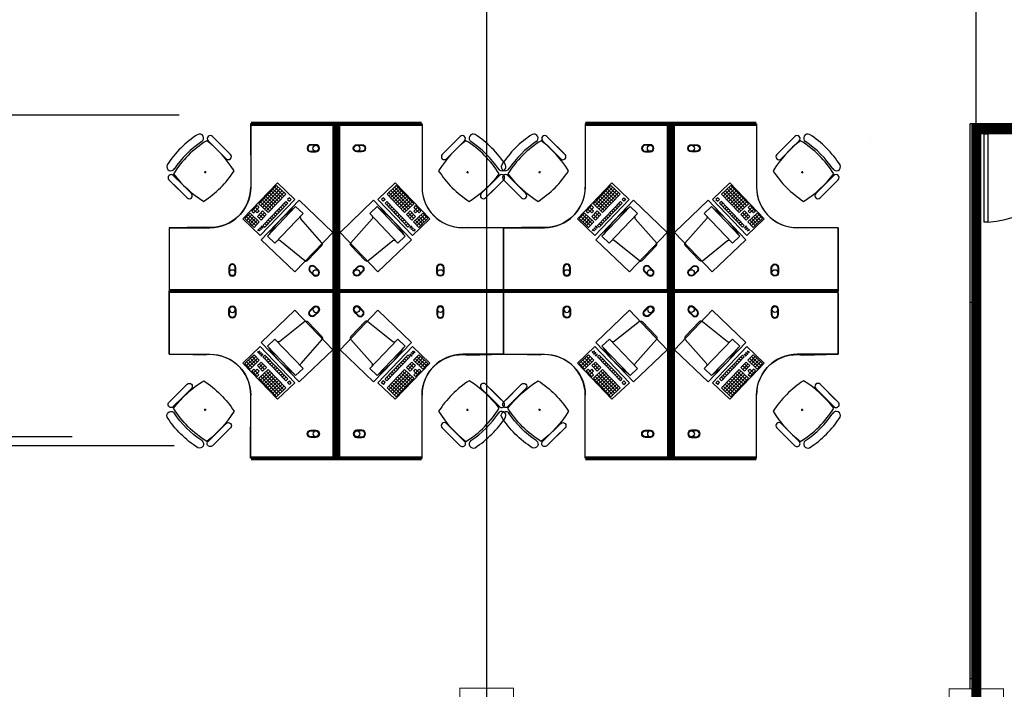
# Model space of a CAD drawing. Header units: millimetres. Extents: x -312551 to 250764, y -35891 to 59426.
# Tile 12 of 256: x -285004 to -275351, y 36433 to 42999. Entities that reach past the tile are written whole.
import ezdxf

# ---------------------------------------------------------------- set-up
doc = ezdxf.new("R2010")
doc.units = ezdxf.units.MM
doc.header["$LTSCALE"] = 2.5
for name, color, linetype in [('FO-00 - FURN$0$FURNITURE', 22, 'Continuous'), ('FO-00 - FURN$0$SP-01$0$FIT-OUT$0$FURNITURE', 22, 'Continuous'), ('NF-DIM', 4, 'Continuous')]:
    doc.layers.add(name, color=color, linetype=linetype)

# ---------------------------------------------------------------- blocks, each defined once
blk = doc.blocks.new('FO-00 - FURN$0$SP-01$0$FIT-OUT$0$PC')
at = {"layer": 'FO-00 - FURN$0$SP-01$0$FIT-OUT$0$FURNITURE', "linetype": 'Continuous'}
for p, q in [((241.8, -93.1), (98, -236.8)), ((268.8, -92), (509.4, -294.6)), ((96.9, -263.9), (299.5, -504.5))]:
    blk.add_line(p, q, dxfattribs=at)
blk.add_lwpolyline([(276, -553.9), (346.7, -624.6), (629.5, -341.8), (558.8, -271)], close=True, dxfattribs=at)
for centre, radius, start, end in [((255.9, -107.2), 20, 49.89909, 135), ((112.2, -251), 20, 135, 220.10091), ((-109.9, 114.8), 864, 303.17791, 326.82209), ((522.3, -279.3), 20, 229.89909, 315), ((284.2, -517.4), 20, 315, 40.10091)]:
    blk.add_arc(centre, radius, start, end, dxfattribs=at)
blk = doc.blocks.new('desk')
at = {"layer": 'FO-00 - FURN$0$FURNITURE', "extrusion": (6.58823e-06, 1.6454e-07, 1)}
blk.add_line((184739.1, 75571.8, 0), (184169.1, 75571.7, 0), dxfattribs=at)
at = {"layer": 'FO-00 - FURN$0$FURNITURE'}
for p, q in [((184170.2, 75552.8), (184170.2, 74952.8)), ((183690.8, 75399.2), (183690.9, 75399.1)), ((183752.3, 75407.1), (183840.9, 75318.5)), ((183794.8, 75449.6), (183883.4, 75361)), ((183962.2, 75282.1), (183820.8, 75423.5)), ((183919.8, 75239.7), (183778.4, 75381.1)), ((183929.5, 75229.9), (183840.9, 75318.5)), ((183972, 75272.4), (183883.4, 75361)), ((183733.3, 75097.7), (183713.3, 75096.7)), ((183723.8, 75107.2), (183722.8, 75087.2)), ((183369, 75023.8), (183457.6, 74935.2)), ((183411.4, 75066.2), (183500, 74977.6)), ((183536.4, 74856.3), (183395, 74997.7)), ((183546.2, 74846.6), (183457.6, 74935.2)), ((183588.6, 74889), (183500, 74977.6)), ((184094.3, 74639.5), (184432.6, 74994)), ((184422.6, 74969), (184250, 74788.2)), ((184440.7, 74951.8), (184268.1, 74770.9)), ((184458.7, 74934.5), (184286.2, 74753.7)), ((184476.8, 74917.3), (184304.2, 74736.4)), ((184370.8, 74914.8), (184461.2, 74828.5)), ((184388.1, 74932.9), (184478.5, 74846.6)), ((184405.3, 74951), (184495.7, 74864.7)), ((184422.6, 74969), (184513, 74882.8)), ((184422.6, 74969), (184513, 74882.8)), ((184422.6, 74969), (184513, 74882.8)), ((184432.6, 74994), (184602.6, 74831.8)), ((184432.6, 74994), (184602.6, 74831.8)), ((184432.6, 74994), (184602.6, 74831.8)), ((184602.6, 74831.8), (184264.3, 74477.3)), ((184267.2, 74806.3), (184357.7, 74720)), ((184284.5, 74824.4), (184374.9, 74738.1)), ((184514.7, 74812.1), (184290.3, 74576.9)), ((184301.8, 74842.4), (184392.2, 74756.1)), ((184319, 74860.5), (184409.5, 74774.2)), ((184494.9, 74900), (184322.3, 74719.1)), ((184336.3, 74878.6), (184426.7, 74792.3)), ((184513, 74882.8), (184340.4, 74701.9)), ((184353.5, 74896.7), (184444, 74810.4)), ((184514.7, 74812.1), (184532.7, 74794.8)), ((184549.2, 74848.2), (184531.9, 74830.1)), ((184531.9, 74830.1), (184550, 74812.9)), ((184549.2, 74848.2), (184567.3, 74831)), ((184549.2, 74848.2), (184567.3, 74831)), ((184549.2, 74848.2), (184567.3, 74831)), ((184567.3, 74831), (184550, 74812.9)), ((184232.7, 74770.1), (184180.9, 74715.8)), ((184180.9, 74715.8), (184199, 74698.6)), ((184198.2, 74733.9), (184234.4, 74699.4)), ((184250.8, 74752.8), (184199, 74698.6)), ((184215.5, 74752), (184251.6, 74717.5)), ((184232.7, 74770.1), (184250.8, 74752.8)), ((184251.6, 74717.5), (184234.4, 74699.4)), ((184287, 74718.3), (184235.2, 74664.1)), ((184250, 74788.2), (184340.4, 74701.9)), ((184287, 74718.3), (184323.2, 74683.8)), ((184532.7, 74794.8), (184308.4, 74559.7)), ((184428.4, 74721.6), (184446.5, 74704.4)), ((184445.6, 74739.7), (184463.7, 74722.5)), ((184462.9, 74757.8), (184481, 74740.5)), ((184480.1, 74775.9), (184498.2, 74758.6)), ((184497.4, 74794), (184515.5, 74776.7)), ((184264.3, 74477.3), (184094.3, 74639.5)), ((184163.7, 74697.8), (184111.9, 74643.5)), ((184111.9, 74643.5), (184184.3, 74574.5)), ((184129.2, 74661.6), (184201.5, 74592.5)), ((184181.8, 74680.5), (184130, 74626.2)), ((184146.4, 74679.7), (184218.8, 74610.6)), ((184199.9, 74663.2), (184148.1, 74609)), ((184163.7, 74697.8), (184254.1, 74611.5)), ((184217.9, 74646), (184166.2, 74591.7)), ((184217.9, 74646), (184166.2, 74591.7)), ((184236, 74628.7), (184184.3, 74574.5)), ((184236, 74628.7), (184184.3, 74574.5)), ((184200.7, 74627.9), (184236.9, 74593.4)), ((184235.2, 74664.1), (184271.4, 74629.5)), ((184252.5, 74682.1), (184288.6, 74647.6)), ((184305.1, 74701.1), (184253.3, 74646.8)), ((184269.7, 74700.2), (184305.9, 74665.7)), ((184323.2, 74683.8), (184271.4, 74629.5)), ((184324.8, 74613.1), (184342.9, 74595.9)), ((184342.1, 74631.2), (184360.2, 74613.9)), ((184359.3, 74649.3), (184377.4, 74632)), ((184376.6, 74667.4), (184394.7, 74650.1)), ((184393.8, 74685.5), (184411.9, 74668.2)), ((184411.1, 74703.5), (184429.2, 74686.3)), ((183370.2, 74552.8), (183770.2, 74552.8)), ((183370.2, 73952.8), (183370.2, 74552.8)), ((184166.2, 74591.7), (184202.3, 74557.2)), ((184183.4, 74609.8), (184219.6, 74575.3)), ((184254.1, 74611.5), (184202.3, 74557.2)), ((184248.1, 74538.9), (184237.6, 74527.9)), ((184249.5, 74537.5), (184239.1, 74526.5)), ((184251, 74536.1), (184240.5, 74525.1)), ((184252.4, 74534.7), (184241.9, 74523.8)), ((184262.7, 74554.2), (184253.1, 74544.1)), ((184264.1, 74552.8), (184254.5, 74542.7)), ((184265.6, 74551.4), (184256, 74541.3)), ((184267, 74550), (184257.4, 74540)), ((184278.6, 74571.2), (184267.6, 74559.7)), ((184280.1, 74569.9), (184269.1, 74558.3)), ((184281.5, 74568.5), (184270.5, 74557)), ((184283, 74567.1), (184272, 74555.6)), ((184290.3, 74576.9), (184308.4, 74559.7)), ((184307.5, 74595), (184325.6, 74577.8))]:
    blk.add_line(p, q, dxfattribs=at)
at = {"layer": 'FO-00 - FURN$0$FURNITURE', "const_width": 40}
blk.add_lwpolyline([(183370.2, 73932.8), (184990.2, 73932.8), (184990.2, 75572.7), (184172.4, 75572.7)], dxfattribs=at)
at = {"layer": 'FO-00 - FURN$0$FURNITURE', "elevation": 0}
blk.add_lwpolyline([(184169, 75571.8), (184170.2, 74952.8, -0.455459), (183720.2, 74559.7), (183370.2, 74552.8), (183370.2, 73932.8), (184990.2, 73932.8), (184990.2, 75572.7)], format="xyb", close=True, dxfattribs=at)
at = {"layer": 'FO-00 - FURN$0$FURNITURE'}
for points in [[(184758.5, 75367.8, 1), (184758.5, 75297.8), (184808.5, 75297.8, 1), (184808.5, 75367.8)], [(184758.5, 75361.8, 1), (184758.5, 75303.8), (184808.5, 75303.8, 1), (184808.5, 75361.8)], [(184025.2, 74163.3, 1), (183955.2, 74163.3), (183955.2, 74113.3, 1), (184025.2, 74113.3)], [(184019.2, 74163.3, 1), (183961.2, 74163.3), (183961.2, 74113.3, 1), (184019.2, 74113.3)], [(184798.7, 74173.6, 1), (184749.2, 74124.1), (184784.5, 74088.8, 1), (184834, 74138.2)], [(184794.4, 74169.4, 1), (184753.4, 74128.3), (184788.8, 74093, 1), (184829.8, 74134)]]:
    blk.add_lwpolyline(points, format="xyb", close=True, dxfattribs=at)
blk.add_lwpolyline([(184644.1, 74823.3), (184274.1, 74435.5), (184604, 74120.7), (184974, 74508.5)], close=True, dxfattribs=at)
for centre, radius in [((184808.5, 75332.8), 29), ((184257.9, 74524.9), 3), ((184271.7, 74539.4), 3), ((184285.5, 74553.8), 3), ((183990.2, 74113.3), 29), ((184809.3, 74113.5), 29)]:
    blk.add_circle(centre, radius, dxfattribs=at)
for centre, radius, start, end in [((184191.8, 74628.2), 1000, 122.78732, 147.21305), ((184263.2, 74555.3), 1000, 121.61039, 148.25865), ((184249.1, 74569.4), 1000, 123.93667, 146.14435), ((183667.5, 75432.3), 40.4, 305.20982, 115.06842), ((183051.9, 74513.2), 1127.4, 32.06044, 52.44572), ((183773.6, 75428.4), 30, 45.00019, 225.00019), ((183950.8, 75251.2), 30, 225.00019, 45.00019), ((183387.8, 75152.6), 40.4, 154.93196, 331.98006), ((183166.2, 75652.4), 1000, 302.8675, 327.2662), ((183390.2, 75045), 30, 45.00019, 225.00019), ((184306.9, 75768.2), 1127.4, 217.52757, 237.96558), ((183770.2, 74952.8), 400, 270.00019, 0.00019), ((183567.4, 74867.8), 30, 225.00019, 45.00019)]:
    blk.add_arc(centre, radius, start, end, dxfattribs=at)
at = {"layer": 'FO-00 - FURN$0$FURNITURE', "rotation": 181.3405219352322}
blk.add_blockref('FO-00 - FURN$0$SP-01$0$FIT-OUT$0$PC', (184971.6, 74145.1), dxfattribs=at)
blk = doc.blocks.new('1800door')
for p, q in [((-865, 0), (-865, 864.1)), ((-825, 864.1), (-865, 864.1)), ((-825, 0), (-825, 864.1)), ((825, 0), (825, 864.1)), ((825, 864.1), (865, 864.1)), ((865, 0), (865, 864.1)), ((-865, 0), (-900, 0)), ((-865, 0), (-865, -100)), ((-865, 0), (-825, 0)), ((865, 0), (825, 0)), ((865, 0), (865, -100)), ((865, 0), (900, 0)), ((900, 0), (900, -100)), ((-900, 0), (-900, -100)), ((-865, -100), (-900, -100)), ((865, -100), (900, -100))]:
    blk.add_line(p, q)
for centre, start, end in [((-865, 0), 0, 87.34954), ((865, 0), 92.65046, 180)]:
    blk.add_arc(centre, 865, start, end)

msp = doc.modelspace()

# ---------------------------------------------------------------- hatches: boundary and pattern name
at = {"ltscale": 500000}
h = msp.add_hatch(dxfattribs=at)
h.set_pattern_fill('BRASS', color=8, scale=5, style=0)
h.set_pattern_definition([(0, (-395608.31, 0), (0, 31.75), []), (0, (-395608.31, 15.875), (0, 31.75), [15.875, -7.9375])])
h.paths.add_polyline_path([(-275686.7, 40229.2), (-275586.6, 40229.2), (-275586.6, 36537), (-275686.7, 36537)])

# ---------------------------------------------------------------- linework, layer by layer
at = {"color": 8}
for p, q in [((-280425.5, -27784), (-280425.5, 58409.3)), ((-275625.5, -27784), (-275625.5, 58409.3)), ((-283438.8, 42063.2), (-294026.6, 42063.2)), ((-282738.7, 41958.3, 0), (-282738.7, 41358.3, 0)), ((-281059.6, 41958.3, 0), (-281059.6, 41358.3, 0)), ((-279459.6, 41958.3, 0), (-279459.6, 41358.3, 0)), ((-277780.5, 41958.3, 0), (-277780.5, 41358.3, 0)), ((-275686.6, 36437, 0), (-275686.7, 41979.1, 0)), ((-283218, 41804.6, 0), (-283217.9, 41804.4, 0)), ((-283156.5, 41812.6, 0), (-283067.9, 41724, 0)), ((-283114.1, 41855.1, 0), (-283025.5, 41766.5, 0)), ((-282946.6, 41687.6, 0), (-283088, 41829, 0)), ((-280851.6, 41687.6, 0), (-280710.2, 41829, 0)), ((-280684.2, 41855.1, 0), (-280772.8, 41766.5, 0)), ((-280641.7, 41812.6, 0), (-280730.3, 41724, 0)), ((-280580.2, 41804.7, 0), (-280580.2, 41804.6, 0)), ((-279939, 41804.7, 0), (-279938.9, 41804.6, 0)), ((-279877.4, 41812.6, 0), (-279788.8, 41724, 0)), ((-279835, 41855.1, 0), (-279746.4, 41766.5, 0)), ((-279667.5, 41687.6, 0), (-279809, 41829, 0)), ((-277572.6, 41687.6, 0), (-277431.1, 41829, 0)), ((-277405.1, 41855.1, 0), (-277493.7, 41766.5, 0)), ((-277362.7, 41812.6, 0), (-277451.3, 41724, 0)), ((-277301.1, 41804.7, 0), (-277301.2, 41804.6, 0)), ((-276659.9, 41804.7, 0), (-276659.8, 41804.6, 0)), ((-275586.6, 36437, 0), (-275586.7, 41879.1, 0)), ((-282989, 41645.2, 0), (-283130.5, 41786.6, 0)), ((-282979.3, 41635.4, 0), (-283067.9, 41724, 0)), ((-282936.9, 41677.9, 0), (-283025.5, 41766.5, 0)), ((-280861.4, 41677.9, 0), (-280772.8, 41766.5, 0)), ((-280818.9, 41635.4, 0), (-280730.3, 41724, 0)), ((-280809.2, 41645.2, 0), (-280667.8, 41786.6, 0)), ((-279710, 41645.2, 0), (-279851.4, 41786.6, 0)), ((-279700.2, 41635.4, 0), (-279788.8, 41724, 0)), ((-279657.8, 41677.9, 0), (-279746.4, 41766.5, 0)), ((-277582.3, 41677.9, 0), (-277493.7, 41766.5, 0)), ((-277539.9, 41635.4, 0), (-277451.3, 41724, 0)), ((-277530.1, 41645.2, 0), (-277388.7, 41786.6, 0)), ((-283185, 41512.7, 0), (-283186, 41492.7, 0)), ((-280613.2, 41512.7, 0), (-280612.2, 41492.7, 0)), ((-279905.9, 41512.7, 0), (-279906.9, 41492.7, 0)), ((-277334.2, 41512.7, 0), (-277333.1, 41492.7, 0)), ((-283539.9, 41429.3, 0), (-283451.3, 41340.7, 0)), ((-283497.4, 41471.7, 0), (-283408.8, 41383.1, 0)), ((-283175.5, 41503.2, 0), (-283195.5, 41502.2, 0)), ((-280622.7, 41503.2, 0), (-280602.7, 41502.2, 0)), ((-280300.8, 41471.7, 0), (-280389.4, 41383.1, 0)), ((-280258.4, 41429.3, 0), (-280347, 41340.7, 0)), ((-280260.8, 41429.3, 0), (-280172.2, 41340.7, 0)), ((-280218.4, 41471.7, 0), (-280129.8, 41383.1, 0)), ((-279896.4, 41503.2, 0), (-279916.4, 41502.2, 0)), ((-277343.6, 41503.2, 0), (-277323.7, 41502.2, 0)), ((-277021.7, 41471.7, 0), (-277110.3, 41383.1, 0)), ((-276979.3, 41429.3, 0), (-277067.9, 41340.7, 0)), ((-283372.4, 41261.8, 0), (-283513.8, 41403.2, 0)), ((-283362.7, 41252.1, 0), (-283451.3, 41340.7, 0)), ((-283320.2, 41294.5, 0), (-283408.8, 41383.1, 0)), ((-282814.5, 41045, 0), (-282476.2, 41399.5, 0)), ((-282486.3, 41374.5, 0), (-282658.9, 41193.7, 0)), ((-282468.2, 41357.3, 0), (-282640.8, 41176.4, 0)), ((-282450.1, 41340, 0), (-282622.7, 41159.2, 0)), ((-282432, 41322.8, 0), (-282604.6, 41141.9, 0)), ((-282538, 41320.3, 0), (-282447.6, 41234, 0)), ((-282520.8, 41338.4, 0), (-282430.4, 41252.1, 0)), ((-282503.5, 41356.5, 0), (-282413.1, 41270.2, 0)), ((-282486.3, 41374.5, 0), (-282395.8, 41288.2, 0)), ((-282486.3, 41374.5, 0), (-282395.8, 41288.2, 0)), ((-282486.3, 41374.5, 0), (-282395.8, 41288.2, 0)), ((-282476.2, 41399.5, 0), (-282306.2, 41237.3, 0)), ((-282476.2, 41399.5, 0), (-282306.2, 41237.3, 0)), ((-282476.2, 41399.5, 0), (-282306.2, 41237.3, 0)), ((-281322, 41399.5, 0), (-281492, 41237.3, 0)), ((-281322, 41399.5, 0), (-281492, 41237.3, 0)), ((-281322, 41399.5, 0), (-281492, 41237.3, 0)), ((-281312, 41374.5, 0), (-281402.4, 41288.2, 0)), ((-281312, 41374.5, 0), (-281402.4, 41288.2, 0)), ((-281312, 41374.5, 0), (-281402.4, 41288.2, 0)), ((-281294.7, 41356.5, 0), (-281385.1, 41270.2, 0)), ((-281277.4, 41338.4, 0), (-281367.9, 41252.1, 0)), ((-281366.2, 41322.8, 0), (-281193.6, 41141.9, 0)), ((-281260.2, 41320.3, 0), (-281350.6, 41234, 0)), ((-281348.1, 41340, 0), (-281175.5, 41159.2, 0)), ((-281330.1, 41357.3, 0), (-281157.5, 41176.4, 0)), ((-280983.7, 41045, 0), (-281322, 41399.5, 0)), ((-281312, 41374.5, 0), (-281139.4, 41193.7, 0)), ((-280478, 41294.5, 0), (-280389.4, 41383.1, 0)), ((-280435.6, 41252.1, 0), (-280347, 41340.7, 0)), ((-280425.8, 41261.8, 0), (-280284.4, 41403.2, 0)), ((-280093.3, 41261.8, 0), (-280234.7, 41403.2, 0)), ((-280083.6, 41252.1, 0), (-280172.2, 41340.7, 0)), ((-280041.2, 41294.5, 0), (-280129.8, 41383.1, 0)), ((-279535.5, 41045, 0), (-279197.2, 41399.5, 0)), ((-279207.2, 41374.5, 0), (-279379.8, 41193.7, 0)), ((-279189.1, 41357.3, 0), (-279361.7, 41176.4, 0)), ((-279171, 41340, 0), (-279343.6, 41159.2, 0)), ((-279152.9, 41322.8, 0), (-279325.5, 41141.9, 0)), ((-279259, 41320.3, 0), (-279168.5, 41234, 0)), ((-279241.7, 41338.4, 0), (-279151.3, 41252.1, 0)), ((-279224.5, 41356.5, 0), (-279134, 41270.2, 0)), ((-279207.2, 41374.5, 0), (-279116.8, 41288.2, 0)), ((-279207.2, 41374.5, 0), (-279116.8, 41288.2, 0)), ((-279207.2, 41374.5, 0), (-279116.8, 41288.2, 0)), ((-279197.2, 41399.5, 0), (-279027.2, 41237.3, 0)), ((-279197.2, 41399.5, 0), (-279027.2, 41237.3, 0)), ((-279197.2, 41399.5, 0), (-279027.2, 41237.3, 0)), ((-278042.9, 41399.5, 0), (-278212.9, 41237.3, 0)), ((-278042.9, 41399.5, 0), (-278212.9, 41237.3, 0)), ((-278042.9, 41399.5, 0), (-278212.9, 41237.3, 0)), ((-278032.9, 41374.5, 0), (-278123.3, 41288.2, 0)), ((-278032.9, 41374.5, 0), (-278123.3, 41288.2, 0)), ((-278032.9, 41374.5, 0), (-278123.3, 41288.2, 0)), ((-278015.6, 41356.5, 0), (-278106.1, 41270.2, 0)), ((-277998.4, 41338.4, 0), (-278088.8, 41252.1, 0)), ((-278087.2, 41322.8, 0), (-277914.6, 41141.9, 0)), ((-277981.1, 41320.3, 0), (-278071.5, 41234, 0)), ((-278069.1, 41340, 0), (-277896.5, 41159.2, 0)), ((-278051, 41357.3, 0), (-277878.4, 41176.4, 0)), ((-277704.6, 41045, 0), (-278042.9, 41399.5, 0)), ((-278032.9, 41374.5, 0), (-277860.3, 41193.7, 0)), ((-277198.9, 41294.5, 0), (-277110.3, 41383.1, 0)), ((-277156.5, 41252.1, 0), (-277067.9, 41340.7, 0)), ((-277146.8, 41261.8, 0), (-277005.3, 41403.2, 0)), ((-282306.2, 41237.3, 0), (-282644.5, 40882.8, 0)), ((-282624.3, 41229.9, 0), (-282533.9, 41143.6, 0)), ((-282394.2, 41217.6, 0), (-282618.5, 40982.4, 0)), ((-282607.1, 41247.9, 0), (-282516.6, 41161.6, 0)), ((-282589.8, 41266, 0), (-282499.4, 41179.7, 0)), ((-282413.9, 41305.5, 0), (-282586.5, 41124.6, 0)), ((-282572.6, 41284.1, 0), (-282482.1, 41197.8, 0)), ((-282395.8, 41288.2, 0), (-282568.4, 41107.4, 0)), ((-282555.3, 41302.2, 0), (-282464.9, 41215.9, 0)), ((-282394.2, 41217.6, 0), (-282376.1, 41200.3, 0)), ((-282359.7, 41253.7, 0), (-282376.9, 41235.6, 0)), ((-282376.9, 41235.6, 0), (-282358.8, 41218.4, 0)), ((-282359.7, 41253.7, 0), (-282341.6, 41236.5, 0)), ((-282359.7, 41253.7, 0), (-282341.6, 41236.5, 0)), ((-282359.7, 41253.7, 0), (-282341.6, 41236.5, 0)), ((-282341.6, 41236.5, 0), (-282358.8, 41218.4, 0)), ((-281492, 41237.3, 0), (-281153.7, 40882.8, 0)), ((-281438.6, 41253.7, 0), (-281456.7, 41236.5, 0)), ((-281438.6, 41253.7, 0), (-281456.7, 41236.5, 0)), ((-281438.6, 41253.7, 0), (-281456.7, 41236.5, 0)), ((-281456.7, 41236.5, 0), (-281439.4, 41218.4, 0)), ((-281421.3, 41235.6, 0), (-281439.4, 41218.4, 0)), ((-281438.6, 41253.7, 0), (-281421.3, 41235.6, 0)), ((-281404.1, 41217.6, 0), (-281422.1, 41200.3, 0)), ((-281404.1, 41217.6, 0), (-281179.7, 40982.4, 0)), ((-281402.4, 41288.2, 0), (-281229.8, 41107.4, 0)), ((-281384.3, 41305.5, 0), (-281211.7, 41124.6, 0)), ((-281242.9, 41302.2, 0), (-281333.4, 41215.9, 0)), ((-281225.7, 41284.1, 0), (-281316.1, 41197.8, 0)), ((-281208.4, 41266, 0), (-281298.8, 41179.7, 0)), ((-281191.2, 41247.9, 0), (-281281.6, 41161.6, 0)), ((-281173.9, 41229.9, 0), (-281264.3, 41143.6, 0)), ((-279027.2, 41237.3, 0), (-279365.4, 40882.8, 0)), ((-279345.3, 41229.8, 0), (-279254.8, 41143.6, 0)), ((-279115.1, 41217.6, 0), (-279339.5, 40982.4, 0)), ((-279328, 41247.9, 0), (-279237.6, 41161.6, 0)), ((-279310.7, 41266, 0), (-279220.3, 41179.7, 0)), ((-279134.8, 41305.5, 0), (-279307.4, 41124.6, 0)), ((-279293.5, 41284.1, 0), (-279203.1, 41197.8, 0)), ((-279116.8, 41288.2, 0), (-279289.4, 41107.4, 0)), ((-279276.2, 41302.2, 0), (-279185.8, 41215.9, 0)), ((-279115.1, 41217.6, 0), (-279097, 41200.3, 0)), ((-279080.6, 41253.7, 0), (-279097.8, 41235.6, 0)), ((-279097.8, 41235.6, 0), (-279079.8, 41218.4, 0)), ((-279080.6, 41253.7, 0), (-279062.5, 41236.5, 0)), ((-279080.6, 41253.7, 0), (-279062.5, 41236.5, 0)), ((-279080.6, 41253.7, 0), (-279062.5, 41236.5, 0)), ((-279062.5, 41236.5, 0), (-279079.8, 41218.4, 0)), ((-278212.9, 41237.3, 0), (-277874.6, 40882.8, 0)), ((-278159.5, 41253.7, 0), (-278177.6, 41236.5, 0)), ((-278159.5, 41253.7, 0), (-278177.6, 41236.5, 0)), ((-278159.5, 41253.7, 0), (-278177.6, 41236.5, 0)), ((-278177.6, 41236.5, 0), (-278160.3, 41218.4, 0)), ((-278142.2, 41235.6, 0), (-278160.3, 41218.4, 0)), ((-278159.5, 41253.7, 0), (-278142.2, 41235.6, 0)), ((-278125, 41217.6, 0), (-278143.1, 41200.3, 0)), ((-278125, 41217.6, 0), (-277900.6, 40982.4, 0)), ((-278123.3, 41288.2, 0), (-277950.7, 41107.4, 0)), ((-278105.2, 41305.5, 0), (-277932.6, 41124.6, 0)), ((-277963.9, 41302.2, 0), (-278054.3, 41215.9, 0)), ((-277946.6, 41284.1, 0), (-278037, 41197.8, 0)), ((-277929.3, 41266, 0), (-278019.8, 41179.7, 0)), ((-277912.1, 41247.9, 0), (-278002.5, 41161.6, 0)), ((-277894.8, 41229.8, 0), (-277985.3, 41143.6, 0)), ((-282676.1, 41175.6, 0), (-282727.9, 41121.3, 0)), ((-282727.9, 41121.3, 0), (-282709.8, 41104.1, 0)), ((-282710.6, 41139.4, 0), (-282674.5, 41104.9, 0)), ((-282658, 41158.3, 0), (-282709.8, 41104.1, 0)), ((-282693.4, 41157.5, 0), (-282657.2, 41123, 0)), ((-282676.1, 41175.6, 0), (-282658, 41158.3, 0)), ((-282657.2, 41123, 0), (-282674.5, 41104.9, 0)), ((-282621.9, 41123.8, 0), (-282673.6, 41069.6, 0)), ((-282658.9, 41193.7, 0), (-282568.4, 41107.4, 0)), ((-282641.6, 41211.8, 0), (-282551.2, 41125.5, 0)), ((-282621.9, 41123.8, 0), (-282585.7, 41089.3, 0)), ((-282376.1, 41200.3, 0), (-282600.5, 40965.2, 0)), ((-282480.5, 41127.1, 0), (-282462.4, 41109.9, 0)), ((-282463.2, 41145.2, 0), (-282445.1, 41128, 0)), ((-282446, 41163.3, 0), (-282427.9, 41146, 0)), ((-282428.7, 41181.4, 0), (-282410.6, 41164.1, 0)), ((-282411.4, 41199.5, 0), (-282393.4, 41182.2, 0)), ((-281422.1, 41200.3, 0), (-281197.8, 40965.2, 0)), ((-281386.8, 41199.5, 0), (-281404.9, 41182.2, 0)), ((-281369.5, 41181.4, 0), (-281387.6, 41164.1, 0)), ((-281352.3, 41163.3, 0), (-281370.4, 41146, 0)), ((-281335, 41145.2, 0), (-281353.1, 41128, 0)), ((-281317.8, 41127.1, 0), (-281335.8, 41109.9, 0)), ((-281156.6, 41211.8, 0), (-281247.1, 41125.5, 0)), ((-281139.4, 41193.7, 0), (-281229.8, 41107.4, 0)), ((-281176.4, 41123.8, 0), (-281212.5, 41089.3, 0)), ((-281176.4, 41123.8, 0), (-281124.6, 41069.6, 0)), ((-281104.9, 41157.5, 0), (-281141, 41123, 0)), ((-281141, 41123, 0), (-281123.8, 41104.9, 0)), ((-281122.1, 41175.6, 0), (-281140.2, 41158.3, 0)), ((-281140.2, 41158.3, 0), (-281088.4, 41104.1, 0)), ((-281087.6, 41139.4, 0), (-281123.8, 41104.9, 0)), ((-281122.1, 41175.6, 0), (-281070.3, 41121.3, 0)), ((-281070.3, 41121.3, 0), (-281088.4, 41104.1, 0)), ((-279397, 41175.6, 0), (-279448.8, 41121.3, 0)), ((-279448.8, 41121.3, 0), (-279430.7, 41104.1, 0)), ((-279431.6, 41139.4, 0), (-279395.4, 41104.9, 0)), ((-279379, 41158.3, 0), (-279430.7, 41104.1, 0)), ((-279414.3, 41157.5, 0), (-279378.1, 41123, 0)), ((-279397, 41175.6, 0), (-279379, 41158.3, 0)), ((-279378.1, 41123, 0), (-279395.4, 41104.9, 0)), ((-279342.8, 41123.8, 0), (-279394.6, 41069.6, 0)), ((-279379.8, 41193.7, 0), (-279289.4, 41107.4, 0)), ((-279362.5, 41211.8, 0), (-279272.1, 41125.5, 0)), ((-279342.8, 41123.8, 0), (-279306.6, 41089.3, 0)), ((-279097, 41200.3, 0), (-279321.4, 40965.2, 0)), ((-279201.4, 41127.1, 0), (-279183.3, 41109.9, 0)), ((-279184.1, 41145.2, 0), (-279166.1, 41127.9, 0)), ((-279166.9, 41163.3, 0), (-279148.8, 41146, 0)), ((-279149.6, 41181.4, 0), (-279131.5, 41164.1, 0)), ((-279132.4, 41199.5, 0), (-279114.3, 41182.2, 0)), ((-278143.1, 41200.3, 0), (-277918.7, 40965.2, 0)), ((-278107.7, 41199.5, 0), (-278125.8, 41182.2, 0)), ((-278090.5, 41181.4, 0), (-278108.5, 41164.1, 0)), ((-278073.2, 41163.3, 0), (-278091.3, 41146, 0)), ((-278055.9, 41145.2, 0), (-278074, 41127.9, 0)), ((-278038.7, 41127.1, 0), (-278056.8, 41109.9, 0)), ((-277877.6, 41211.8, 0), (-277968, 41125.5, 0)), ((-277860.3, 41193.7, 0), (-277950.7, 41107.4, 0)), ((-277897.3, 41123.8, 0), (-277933.5, 41089.3, 0)), ((-277897.3, 41123.8, 0), (-277845.5, 41069.6, 0)), ((-277825.8, 41157.5, 0), (-277862, 41123, 0)), ((-277862, 41123, 0), (-277844.7, 41104.9, 0)), ((-277843, 41175.6, 0), (-277861.1, 41158.3, 0)), ((-277861.1, 41158.3, 0), (-277809.4, 41104.1, 0)), ((-277808.5, 41139.4, 0), (-277844.7, 41104.9, 0)), ((-277843, 41175.6, 0), (-277791.3, 41121.3, 0)), ((-277791.3, 41121.3, 0), (-277809.4, 41104.1, 0)), ((-282644.5, 40882.8, 0), (-282814.5, 41045, 0)), ((-282745.2, 41103.2, 0), (-282796.9, 41049, 0)), ((-282796.9, 41049, 0), (-282724.6, 40980, 0)), ((-282779.7, 41067.1, 0), (-282707.3, 40998, 0)), ((-282727.1, 41086, 0), (-282778.8, 41031.7, 0)), ((-282762.4, 41085.2, 0), (-282690.1, 41016.1, 0)), ((-282709, 41068.7, 0), (-282760.8, 41014.5, 0)), ((-282745.2, 41103.2, 0), (-282654.7, 41017, 0)), ((-282690.9, 41051.5, 0), (-282742.7, 40997.2, 0)), ((-282690.9, 41051.5, 0), (-282742.7, 40997.2, 0)), ((-282672.8, 41034.2, 0), (-282724.6, 40980, 0)), ((-282672.8, 41034.2, 0), (-282724.6, 40980, 0)), ((-282708.2, 41033.4, 0), (-282672, 40998.9, 0)), ((-282673.6, 41069.6, 0), (-282637.5, 41035, 0)), ((-282656.4, 41087.6, 0), (-282620.2, 41053.1, 0)), ((-282603.8, 41106.6, 0), (-282655.5, 41052.3, 0)), ((-282639.1, 41105.7, 0), (-282602.9, 41071.2, 0)), ((-282585.7, 41089.3, 0), (-282637.5, 41035, 0)), ((-282566.8, 41036.7, 0), (-282548.7, 41019.4, 0)), ((-282549.5, 41054.8, 0), (-282531.4, 41037.5, 0)), ((-282532.3, 41072.9, 0), (-282514.2, 41055.6, 0)), ((-282515, 41091, 0), (-282496.9, 41073.7, 0)), ((-282497.7, 41109, 0), (-282479.6, 41091.8, 0)), ((-281300.5, 41109, 0), (-281318.6, 41091.8, 0)), ((-281283.2, 41091, 0), (-281301.3, 41073.7, 0)), ((-281266, 41072.9, 0), (-281284.1, 41055.6, 0)), ((-281248.7, 41054.8, 0), (-281266.8, 41037.5, 0)), ((-281231.5, 41036.7, 0), (-281249.5, 41019.4, 0)), ((-281212.5, 41089.3, 0), (-281160.8, 41035, 0)), ((-281159.1, 41105.7, 0), (-281195.3, 41071.2, 0)), ((-281194.5, 41106.6, 0), (-281142.7, 41052.3, 0)), ((-281141.9, 41087.6, 0), (-281178, 41053.1, 0)), ((-281124.6, 41069.6, 0), (-281160.8, 41035, 0)), ((-281153.7, 40882.8, 0), (-280983.7, 41045, 0)), ((-281053.1, 41103.2, 0), (-281143.5, 41017, 0)), ((-281090.1, 41033.4, 0), (-281126.2, 40998.9, 0)), ((-281125.4, 41034.2, 0), (-281073.6, 40980, 0)), ((-281125.4, 41034.2, 0), (-281073.6, 40980, 0)), ((-281035.8, 41085.2, 0), (-281108.2, 41016.1, 0)), ((-281107.3, 41051.5, 0), (-281055.6, 40997.2, 0)), ((-281107.3, 41051.5, 0), (-281055.6, 40997.2, 0)), ((-281018.6, 41067.1, 0), (-281090.9, 40998, 0)), ((-281089.2, 41068.7, 0), (-281037.5, 41014.5, 0)), ((-281001.3, 41049, 0), (-281073.6, 40980, 0)), ((-281071.2, 41086, 0), (-281019.4, 41031.7, 0)), ((-281053.1, 41103.2, 0), (-281001.3, 41049, 0)), ((-279365.4, 40882.8, 0), (-279535.5, 41045, 0)), ((-279466.1, 41103.2, 0), (-279517.9, 41049, 0)), ((-279517.9, 41049, 0), (-279445.5, 40979.9, 0)), ((-279500.6, 41067.1, 0), (-279428.3, 40998, 0)), ((-279448, 41086, 0), (-279499.8, 41031.7, 0)), ((-279483.3, 41085.2, 0), (-279411, 41016.1, 0)), ((-279429.9, 41068.7, 0), (-279481.7, 41014.5, 0)), ((-279466.1, 41103.2, 0), (-279375.7, 41016.9, 0)), ((-279411.8, 41051.5, 0), (-279463.6, 40997.2, 0)), ((-279411.8, 41051.5, 0), (-279463.6, 40997.2, 0)), ((-279393.7, 41034.2, 0), (-279445.5, 40979.9, 0)), ((-279393.7, 41034.2, 0), (-279445.5, 40979.9, 0)), ((-279429.1, 41033.4, 0), (-279392.9, 40998.9, 0)), ((-279394.6, 41069.6, 0), (-279358.4, 41035, 0)), ((-279377.3, 41087.6, 0), (-279341.1, 41053.1, 0)), ((-279324.7, 41106.6, 0), (-279376.5, 41052.3, 0)), ((-279360, 41105.7, 0), (-279323.9, 41071.2, 0)), ((-279306.6, 41089.3, 0), (-279358.4, 41035, 0)), ((-279287.7, 41036.7, 0), (-279269.6, 41019.4, 0)), ((-279270.4, 41054.8, 0), (-279252.4, 41037.5, 0)), ((-279253.2, 41072.9, 0), (-279235.1, 41055.6, 0)), ((-279235.9, 41090.9, 0), (-279217.8, 41073.7, 0)), ((-279218.7, 41109, 0), (-279200.6, 41091.8, 0)), ((-278021.4, 41109, 0), (-278039.5, 41091.8, 0)), ((-278004.2, 41090.9, 0), (-278022.3, 41073.7, 0)), ((-277986.9, 41072.9, 0), (-278005, 41055.6, 0)), ((-277969.6, 41054.8, 0), (-277987.7, 41037.5, 0)), ((-277952.4, 41036.7, 0), (-277970.5, 41019.4, 0)), ((-277933.5, 41089.3, 0), (-277881.7, 41035, 0)), ((-277880, 41105.7, 0), (-277916.2, 41071.2, 0)), ((-277915.4, 41106.6, 0), (-277863.6, 41052.3, 0)), ((-277862.8, 41087.6, 0), (-277899, 41053.1, 0)), ((-277845.5, 41069.6, 0), (-277881.7, 41035, 0)), ((-277874.6, 40882.8, 0), (-277704.6, 41045, 0)), ((-277774, 41103.2, 0), (-277864.4, 41016.9, 0)), ((-277811, 41033.4, 0), (-277847.2, 40998.9, 0)), ((-277846.4, 41034.2, 0), (-277794.6, 40979.9, 0)), ((-277846.4, 41034.2, 0), (-277794.6, 40979.9, 0)), ((-277756.7, 41085.2, 0), (-277829.1, 41016.1, 0)), ((-277828.3, 41051.5, 0), (-277776.5, 40997.2, 0)), ((-277828.3, 41051.5, 0), (-277776.5, 40997.2, 0)), ((-277739.5, 41067.1, 0), (-277811.8, 40998, 0)), ((-277810.2, 41068.7, 0), (-277758.4, 41014.5, 0)), ((-277722.2, 41049, 0), (-277794.6, 40979.9, 0)), ((-277792.1, 41086, 0), (-277740.3, 41031.7, 0)), ((-277774, 41103.2, 0), (-277722.2, 41049, 0)), ((-283538.7, 40958.3, 0), (-283138.7, 40958.3, 0)), ((-282742.7, 40997.2, 0), (-282706.5, 40962.7, 0)), ((-282725.4, 41015.3, 0), (-282689.2, 40980.8, 0)), ((-282654.7, 41017, 0), (-282706.5, 40962.7, 0)), ((-282660.8, 40944.4, 0), (-282671.2, 40933.4, 0)), ((-282659.3, 40943, 0), (-282669.8, 40932, 0)), ((-282657.9, 40941.6, 0), (-282668.3, 40930.6, 0)), ((-282656.4, 40940.2, 0), (-282666.9, 40929.3, 0)), ((-282646.2, 40959.7, 0), (-282655.8, 40949.6, 0)), ((-282644.7, 40958.3, 0), (-282654.3, 40948.2, 0)), ((-282643.3, 40956.9, 0), (-282652.9, 40946.8, 0)), ((-282641.8, 40955.5, 0), (-282651.4, 40945.5, 0)), ((-282630.2, 40976.7, 0), (-282641.2, 40965.2, 0)), ((-282628.7, 40975.4, 0), (-282639.7, 40963.8, 0)), ((-282627.3, 40974, 0), (-282638.3, 40962.4, 0)), ((-282625.9, 40972.6, 0), (-282636.9, 40961.1, 0)), ((-282618.5, 40982.4, 0), (-282600.5, 40965.2, 0)), ((-282601.3, 41000.5, 0), (-282583.2, 40983.3, 0)), ((-282584, 41018.6, 0), (-282565.9, 41001.3, 0)), ((-281214.2, 41018.6, 0), (-281232.3, 41001.3, 0)), ((-281196.9, 41000.5, 0), (-281215, 40983.3, 0)), ((-281179.7, 40982.4, 0), (-281197.8, 40965.2, 0)), ((-281172.4, 40972.6, 0), (-281161.4, 40961.1, 0)), ((-281170.9, 40974, 0), (-281159.9, 40962.4, 0)), ((-281169.5, 40975.4, 0), (-281158.5, 40963.8, 0)), ((-281168, 40976.7, 0), (-281157, 40965.2, 0)), ((-281156.4, 40955.5, 0), (-281146.8, 40945.5, 0)), ((-281154.9, 40956.9, 0), (-281145.3, 40946.8, 0)), ((-281153.5, 40958.3, 0), (-281143.9, 40948.2, 0)), ((-281152, 40959.7, 0), (-281142.4, 40949.6, 0)), ((-281143.5, 41017, 0), (-281091.7, 40962.7, 0)), ((-281141.8, 40940.2, 0), (-281131.3, 40929.3, 0)), ((-281140.3, 40941.6, 0), (-281129.9, 40930.6, 0)), ((-281138.9, 40943, 0), (-281128.4, 40932, 0)), ((-281137.5, 40944.4, 0), (-281127, 40933.4, 0)), ((-281072.8, 41015.3, 0), (-281109, 40980.8, 0)), ((-281055.6, 40997.2, 0), (-281091.7, 40962.7, 0)), ((-280259.6, 40958.3, 0), (-280659.6, 40958.3, 0)), ((-280259.6, 40358.3, 0), (-280259.6, 40958.3, 0)), ((-280259.6, 40958.3, 0), (-279859.6, 40958.3, 0)), ((-280259.6, 40358.3, 0), (-280259.6, 40958.3, 0)), ((-279463.6, 40997.2, 0), (-279427.4, 40962.7, 0)), ((-279446.3, 41015.3, 0), (-279410.2, 40980.8, 0)), ((-279375.7, 41016.9, 0), (-279427.4, 40962.7, 0)), ((-279381.7, 40944.4, 0), (-279392.2, 40933.4, 0)), ((-279380.3, 40943, 0), (-279390.7, 40932, 0)), ((-279378.8, 40941.6, 0), (-279389.3, 40930.6, 0)), ((-279377.4, 40940.2, 0), (-279387.8, 40929.3, 0)), ((-279367.1, 40959.7, 0), (-279376.7, 40949.6, 0)), ((-279365.7, 40958.3, 0), (-279375.3, 40948.2, 0)), ((-279364.2, 40956.9, 0), (-279373.8, 40946.8, 0)), ((-279362.8, 40955.5, 0), (-279372.4, 40945.4, 0)), ((-279351.1, 40976.7, 0), (-279362.1, 40965.2, 0)), ((-279349.7, 40975.4, 0), (-279360.7, 40963.8, 0)), ((-279348.2, 40974, 0), (-279359.2, 40962.4, 0)), ((-279346.8, 40972.6, 0), (-279357.8, 40961.1, 0)), ((-279339.5, 40982.4, 0), (-279321.4, 40965.2, 0)), ((-279322.2, 41000.5, 0), (-279304.1, 40983.3, 0)), ((-279305, 41018.6, 0), (-279286.9, 41001.3, 0)), ((-277935.1, 41018.6, 0), (-277953.2, 41001.3, 0)), ((-277917.9, 41000.5, 0), (-277936, 40983.3, 0)), ((-277900.6, 40982.4, 0), (-277918.7, 40965.2, 0)), ((-277893.3, 40972.6, 0), (-277882.3, 40961.1, 0)), ((-277891.9, 40974, 0), (-277880.9, 40962.4, 0)), ((-277890.4, 40975.4, 0), (-277879.4, 40963.8, 0)), ((-277889, 40976.7, 0), (-277878, 40965.2, 0)), ((-277877.3, 40955.5, 0), (-277867.7, 40945.4, 0)), ((-277875.9, 40956.9, 0), (-277866.3, 40946.8, 0)), ((-277874.4, 40958.3, 0), (-277864.8, 40948.2, 0)), ((-277873, 40959.7, 0), (-277863.4, 40949.6, 0)), ((-277864.4, 41016.9, 0), (-277812.7, 40962.7, 0)), ((-277862.7, 40940.2, 0), (-277852.3, 40929.3, 0)), ((-277861.3, 40941.6, 0), (-277850.8, 40930.6, 0)), ((-277859.8, 40943, 0), (-277849.4, 40932, 0)), ((-277858.4, 40944.4, 0), (-277847.9, 40933.4, 0)), ((-277793.7, 41015.3, 0), (-277829.9, 40980.8, 0)), ((-277776.5, 40997.2, 0), (-277812.7, 40962.7, 0)), ((-276980.5, 40958.3, 0), (-277380.5, 40958.3, 0)), ((-276980.5, 40358.3, 0), (-276980.5, 40958.3, 0)), ((-276980.5, 40358.3, 0), (-276980.5, 40958.3, 0)), ((-284489, 38908.6, 0), (-295074.3, 38908.6, 0)), ((-283489.4, 38822.1, 18), (-298723.8, 38822.1, 18))]:
    msp.add_line(p, q, dxfattribs=at)
at = {"color": 8, "extrusion": (6.58823e-06, 1.6454e-07, 1)}
for p, q in [((-282169.7, 41977.3, 0), (-282739.7, 41977.2, 0)), ((-278890.7, 41977.3, 0), (-279460.7, 41977.2, 0))]:
    msp.add_line(p, q, dxfattribs=at)
at = {"color": 8, "extrusion": (-6.58823e-06, 1.6454e-07, 1)}
for p, q in [((-281628.5, 41977.3, 0), (-281058.5, 41977.2, 0)), ((-278349.4, 41977.3, 0), (-277779.4, 41977.2, 0))]:
    msp.add_line(p, q, dxfattribs=at)
at = {"color": 8, "ltscale": 500000}
for p, q in [((-273786.7, 41979.1, 0), (-275686.7, 41979.1, 0)), ((-273686.7, 41879.1, 0), (-275586.7, 41879.1, 0))]:
    msp.add_line(p, q, dxfattribs=at)
at = {"color": 8, "const_width": 40, "elevation": 0}
for points in [[(-283538.6, 40338.3), (-281918.6, 40338.3), (-281918.7, 41978.2), (-282736.4, 41978.2)], [(-280259.6, 40338.3), (-281879.6, 40338.3), (-281879.6, 41978.2), (-281061.8, 41978.2)], [(-280259.6, 40338.3), (-278639.6, 40338.3), (-278639.6, 41978.2), (-279457.4, 41978.2)], [(-276980.5, 40338.3), (-278600.5, 40338.3), (-278600.5, 41978.2), (-277782.7, 41978.2)]]:
    msp.add_lwpolyline(points, dxfattribs=at)
at = {"color": 8}
for points in [[(-282739.9, 41977.3), (-282738.7, 41358.3, -0.455459), (-283188.6, 40965.2), (-283538.7, 40958.3), (-283538.6, 40338.3), (-281918.6, 40338.3), (-281918.7, 41978.2)], [(-281058.4, 41977.3), (-281059.6, 41358.3, 0.455459), (-280609.6, 40965.2), (-280259.6, 40958.3), (-280259.6, 40338.3), (-281879.6, 40338.3), (-281879.6, 41978.2)], [(-279460.8, 41977.3), (-279459.6, 41358.3, -0.455459), (-279909.5, 40965.2), (-280259.6, 40958.3), (-280259.6, 40338.3), (-278639.6, 40338.3), (-278639.6, 41978.2)], [(-277779.3, 41977.3), (-277780.5, 41358.3, 0.455459), (-277330.6, 40965.2), (-276980.5, 40958.3), (-276980.5, 40338.3), (-278600.5, 40338.3), (-278600.5, 41978.2)]]:
    msp.add_lwpolyline(points, format="xyb", close=True, dxfattribs=at)
at = {"color": 8, "elevation": 0}
for points in [[(-282150.4, 41773.3, 1), (-282150.4, 41703.3), (-282100.4, 41703.3, 1), (-282100.4, 41773.3)], [(-282150.4, 41767.3, 1), (-282150.4, 41709.3), (-282100.4, 41709.3, 1), (-282100.4, 41767.3)], [(-281647.9, 41773.3, -1), (-281647.9, 41703.3), (-281697.9, 41703.3, -1), (-281697.9, 41773.3)], [(-281647.9, 41767.3, -1), (-281647.9, 41709.3), (-281697.9, 41709.3, -1), (-281697.9, 41767.3)], [(-278871.3, 41773.3, 1), (-278871.3, 41703.3), (-278821.3, 41703.3, 1), (-278821.3, 41773.3)], [(-278871.3, 41767.3, 1), (-278871.3, 41709.3), (-278821.3, 41709.3, 1), (-278821.3, 41767.3)], [(-278368.8, 41773.3, -1), (-278368.8, 41703.3), (-278418.8, 41703.3, -1), (-278418.8, 41773.3)], [(-278368.8, 41767.3, -1), (-278368.8, 41709.3), (-278418.8, 41709.3, -1), (-278418.8, 41767.3)], [(-282883.6, 40568.8, 1), (-282953.6, 40568.8), (-282953.6, 40518.8, 1), (-282883.6, 40518.8)], [(-282889.6, 40568.8, 1), (-282947.6, 40568.8), (-282947.6, 40518.8, 1), (-282889.6, 40518.8)], [(-282110.2, 40579.1, 1), (-282159.7, 40529.6), (-282124.3, 40494.2, 1), (-282074.8, 40543.7)], [(-282114.4, 40574.9, 1), (-282155.4, 40533.8), (-282120.1, 40498.5, 1), (-282079.1, 40539.5)], [(-281688, 40579.1, -1), (-281638.5, 40529.6), (-281673.9, 40494.2, -1), (-281723.4, 40543.7)], [(-281683.8, 40574.9, -1), (-281642.8, 40533.8), (-281678.1, 40498.5, -1), (-281719.2, 40539.5)], [(-280914.6, 40568.8, -1), (-280844.6, 40568.8), (-280844.6, 40518.8, -1), (-280914.6, 40518.8)], [(-280908.6, 40568.8, -1), (-280850.6, 40568.8), (-280850.6, 40518.8, -1), (-280908.6, 40518.8)], [(-279604.6, 40568.8, 1), (-279674.6, 40568.8), (-279674.6, 40518.8, 1), (-279604.6, 40518.8)], [(-279610.6, 40568.8, 1), (-279668.6, 40568.8), (-279668.6, 40518.8, 1), (-279610.6, 40518.8)], [(-278831.1, 40579.1, 1), (-278880.6, 40529.6), (-278845.3, 40494.2, 1), (-278795.8, 40543.7)], [(-278835.4, 40574.9, 1), (-278876.4, 40533.8), (-278841, 40498.5, 1), (-278800, 40539.5)], [(-278409, 40579.1, -1), (-278359.5, 40529.6), (-278394.8, 40494.2, -1), (-278444.3, 40543.7)], [(-278404.7, 40574.9, -1), (-278363.7, 40533.8), (-278399.1, 40498.5, -1), (-278440.1, 40539.5)], [(-277635.5, 40568.8, -1), (-277565.5, 40568.8), (-277565.5, 40518.8, -1), (-277635.5, 40518.8)], [(-277629.5, 40568.8, -1), (-277571.5, 40568.8), (-277571.5, 40518.8, -1), (-277629.5, 40518.8)]]:
    msp.add_lwpolyline(points, format="xyb", close=True, dxfattribs=at)
for points in [[(-282264.7, 41228.8), (-282634.8, 40841), (-282304.9, 40526.2), (-281934.8, 40914)], [(-281533.5, 41228.8), (-281163.5, 40841), (-281493.4, 40526.2), (-281863.4, 40914)], [(-278985.7, 41228.8), (-279355.7, 40841), (-279025.8, 40526.2), (-278655.8, 40913.9)], [(-278254.4, 41228.8), (-277884.4, 40841), (-278214.3, 40526.2), (-278584.3, 40913.9)]]:
    msp.add_lwpolyline(points, close=True, dxfattribs=at)
at = {"color": 8, "ltscale": 500000, "elevation": 0}
msp.add_lwpolyline([(-275686.7, 40229.2), (-275586.6, 40229.2), (-275586.6, 36537), (-275686.7, 36537)], close=True, dxfattribs=at)
at = {"color": 8, "const_width": 10}
for points in [[(-280688, 36444.9), (-280163, 36444.9), (-280163, 35971.2), (-280688, 35971.2)], [(-275890.5, 36437), (-275360.5, 36437), (-275360.5, 35982), (-275890.5, 35982)]]:
    msp.add_lwpolyline(points, close=True, dxfattribs=at)
at = {"color": 8}
for centre, radius in [((-282100.4, 41738.3, 0), 29), ((-281697.9, 41738.3, 0), 29), ((-278821.3, 41738.3, 0), 29), ((-278418.8, 41738.3, 0), 29), ((-282650.9, 40930.4, 0), 3), ((-282637.1, 40944.9, 0), 3), ((-282623.3, 40959.3, 0), 3), ((-281174.9, 40959.3, 0), 3), ((-281161.1, 40944.9, 0), 3), ((-281147.3, 40930.4, 0), 3), ((-279371.9, 40930.4, 0), 3), ((-279358, 40944.9, 0), 3), ((-279344.2, 40959.3, 0), 3), ((-277895.8, 40959.3, 0), 3), ((-277882, 40944.9, 0), 3), ((-277868.2, 40930.4, 0), 3), ((-282918.6, 40518.8, 0), 29), ((-282099.6, 40519, 0), 29), ((-281698.6, 40519, 0), 29), ((-280879.6, 40518.8, 0), 29), ((-279639.6, 40518.8, 0), 29), ((-278820.5, 40519, 0), 29), ((-278419.6, 40519, 0), 29), ((-277600.5, 40518.8, 0), 29)]:
    msp.add_circle(centre, radius, dxfattribs=at)
for centre, radius, start, end in [((-282717, 41033.7, 0), 1000, 122.78732, 147.21305), ((-282645.6, 40960.8, 0), 1000, 121.61039, 148.25865), ((-282659.7, 40974.9, 0), 1000, 123.93667, 146.14435), ((-283241.3, 41837.6, 0), 40.4, 305.20982, 115.06842), ((-283857, 40918.7, 0), 1127.4, 32.06044, 52.44572), ((-283135.3, 41833.8, 0), 30, 45.00019, 225.00019), ((-279941.3, 40918.7, 0), 1127.4, 127.55428, 147.93956), ((-280662.9, 41833.8, 0), 30, 314.99981, 134.99981), ((-281152.6, 40960.8, 0), 1000, 31.74135, 58.38961), ((-280556.8, 41837.8, 0), 40.4, 64.93158, 234.79018), ((-281138.5, 40974.9, 0), 1000, 33.85565, 56.06333), ((-281081.2, 41033.7, 0), 1000, 32.78695, 57.21268), ((-279437.9, 41033.7, 0), 1000, 122.78732, 147.21305), ((-279366.6, 40960.8, 0), 1000, 121.61039, 148.25865), ((-279380.6, 40974.9, 0), 1000, 123.93667, 146.14435), ((-279962.3, 41837.8, 0), 40.4, 305.20982, 115.06842), ((-280577.9, 40918.7, 0), 1127.4, 32.06044, 52.44572), ((-279856.2, 41833.8, 0), 30, 45.00019, 225.00019), ((-276662.2, 40918.7, 0), 1127.4, 127.55428, 147.93956), ((-277383.9, 41833.8, 0), 30, 314.99981, 134.99981), ((-277873.5, 40960.8, 0), 1000, 31.74135, 58.38961), ((-277277.8, 41837.8, 0), 40.4, 64.93158, 234.79018), ((-277859.5, 40974.9, 0), 1000, 33.85565, 56.06333), ((-277802.2, 41033.7, 0), 1000, 32.78695, 57.21268), ((-282958.1, 41656.7, 0), 30, 225.00019, 45.00019), ((-280840.1, 41656.7, 0), 30, 134.99981, 314.99981), ((-279679, 41656.6, 0), 30, 225.00019, 45.00019), ((-277561.1, 41656.6, 0), 30, 134.99981, 314.99981), ((-283521.1, 41558.1, 0), 40.4, 154.93196, 331.98006), ((-283742.7, 42057.9, 0), 1000, 302.8675, 327.2662), ((-280055.6, 42057.9, 0), 1000, 212.7338, 237.1325), ((-280277.2, 41558.1, 0), 40.4, 208.01994, 25.06804), ((-280242, 41558.1, 0), 40.4, 154.93196, 331.98006), ((-280463.6, 42057.9, 0), 1000, 302.8675, 327.2662), ((-276776.5, 42057.9, 0), 1000, 212.7338, 237.1325), ((-276998.1, 41558.1, 0), 40.4, 208.01994, 25.06804), ((-283518.6, 41450.5, 0), 30, 45.00019, 225.00019), ((-282601.9, 42173.7, 0), 1127.4, 217.52757, 237.96558), ((-281196.3, 42173.7, 0), 1127.4, 302.03442, 322.47243), ((-280279.6, 41450.5, 0), 30, 314.99981, 134.99981), ((-280239.6, 41450.5, 0), 30, 45.00019, 225.00019), ((-279322.9, 42173.7, 0), 1127.4, 217.52757, 237.96558), ((-277917.2, 42173.7, 0), 1127.4, 302.03442, 322.47243), ((-277000.5, 41450.5, 0), 30, 314.99981, 134.99981), ((-283138.7, 41358.3, 0), 400, 270.00019, 0.00019), ((-280659.6, 41358.3, 0), 400, 179.99981, 269.99981), ((-279859.6, 41358.3, 0), 400, 270.00019, 0.00019), ((-277380.5, 41358.3, 0), 400, 179.99981, 269.99981), ((-283341.4, 41273.3, 0), 30, 225.00019, 45.00019), ((-280456.8, 41273.3, 0), 30, 134.99981, 314.99981), ((-280062.4, 41273.3, 0), 30, 225.00019, 45.00019), ((-277177.7, 41273.3, 0), 30, 134.99981, 314.99981)]:
    msp.add_arc(centre, radius, start, end, dxfattribs=at)
at = {"layer": 'NF-DIM', "color": 170, "ltscale": 500000, "const_width": 100}
msp.add_lwpolyline([(-261225.5, 41933.8), (-275625.5, 41933.8), (-275625.5, 32126.1)], dxfattribs=at)

# ---------------------------------------------------------------- block references
at = {"color": 8}
for name, p, rotation in [('1800door', (-274686.7, 41879.1, 0), 180), ('FO-00 - FURN$0$SP-01$0$FIT-OUT$0$PC', (-281937.2, 40550.6, 0), 181.3405219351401), ('FO-00 - FURN$0$SP-01$0$FIT-OUT$0$PC', (-278658.2, 40550.6, 0), 181.3405219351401), ('desk', (-96889.4, 114271, 0), 180), ('desk', (-93610.3, 114271, 0), 180)]:
    msp.add_blockref(name, p, dxfattribs=dict(at, rotation=rotation))
at = {"color": 8, "extrusion": (2.60602e-30, 6.3055e-29, -1), "zscale": -1, "rotation": 181.3405219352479}
for p in [(281861, 40550.6, 0), (278581.9, 40550.6, 0)]:
    msp.add_blockref('FO-00 - FURN$0$SP-01$0$FIT-OUT$0$PC', p, dxfattribs=at)
at = {"color": 8, "xscale": -1, "rotation": 180}
for p in [(-466908.8, 114271, 0), (-463629.7, 114271, 0)]:
    msp.add_blockref('desk', p, dxfattribs=at)

doc.saveas('drawing.dxf')
